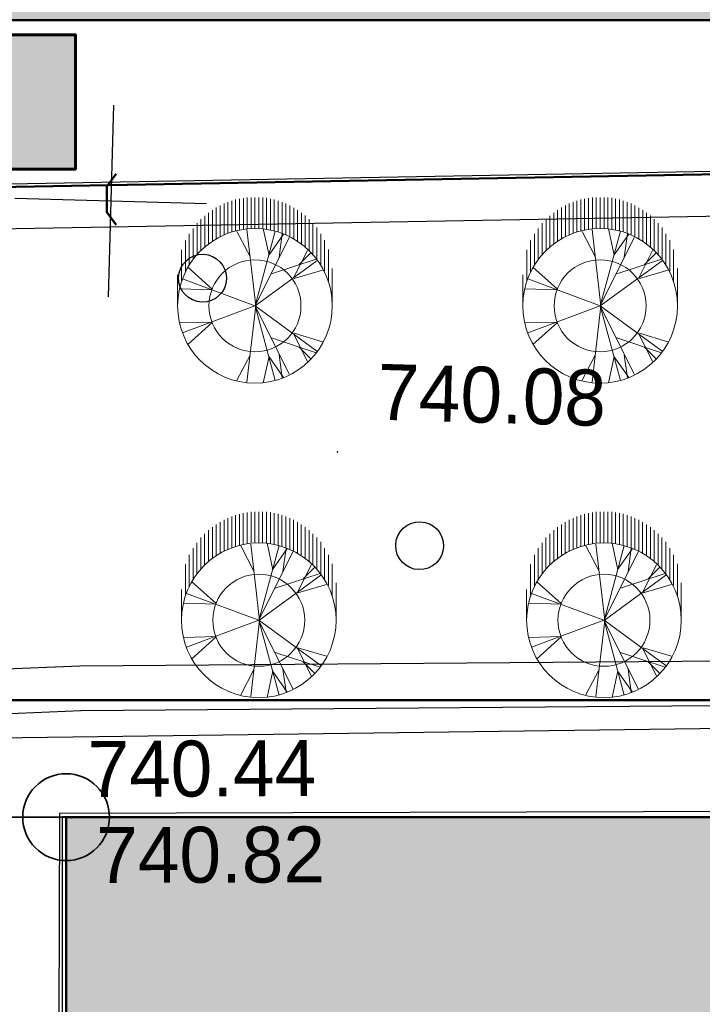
# Model space of a CAD drawing. Header units: millimetres. Extents: x -257011 to 237647566, y 2784933 to 6706507.
# Tile 29 of 256: x 10294839 to 10305524, y 2937160 to 2952563. Entities that reach past the tile are written whole.
import ezdxf
from ezdxf import colors
from ezdxf.entities.mleader import LeaderData, LeaderLine
from ezdxf.math import Vec2, Vec3

# ---------------------------------------------------------------- set-up
doc = ezdxf.new("R2010")
doc.units = ezdxf.units.MM
doc.header["$LTSCALE"] = 1000
doc.header["$PDMODE"] = 32
doc.header["$PDSIZE"] = 0.3
doc.linetypes.add('Д_ТРОТ_ТРУБА', pattern=[3, 1.5, -1.5])
doc.linetypes.add('Контура низ откосов  Штриховая 0.1-0.5 - - - - - - -', pattern=[0.6, 0.1, -0.5])
for name, color, linetype in [('(001) Сетка', 92, 'Continuous'), ('(004) Точки рельефа', 7, 'Continuous'), ('(007) Здания', 7, 'Continuous'), ('(013) Газ', 40, 'ИК_Газопровод -------г--------'), ('(025) Дорога', 7, 'Continuous'), ('(035) Откосы', 7, 'Continuous'), ('(038) Деревья', 7, 'Continuous'), ('(040) Ограда', 7, 'Continuous'), ('TREE', 74, 'Continuous')]:
    doc.layers.add(name, color=color, linetype=linetype)
doc.layers.add('.', color=7, linetype='Continuous', lineweight=15)
doc.styles.add('ATTR', font='romans.shx', dxfattribs={"width": 0.8, "height": 0.470416})
doc.styles.add('D-431', font='txt', dxfattribs={"width": 2})
doc.styles.add('S', font='txtwr', dxfattribs={"oblique": 15})
doc.styles.get("Standard").update_dxf_attribs({"font": 'ARIALN.TTF'})
doc.styles.add('X_ISO', font='isocpeui.ttf')
doc.linetypes.add('KANALIS_K', pattern='A,1,["<",Standard,S=1.8,R=0,X=-0.9,Y=-0.9],3,-1,["К",Standard,S=1.8,R=0,X=-0.9,Y=-0.9],-1,10', length=16)
doc.linetypes.add('ИК_Воздушка ------- --------', pattern='A,9,-0.6,["Z",Standard,S=1.2,R=70,X=0.6,Y=-0.65],-1', length=10.6)
doc.linetypes.add('ИК_Газопровод -------г--------', pattern='A,9,-0.6,["Г",Standard,S=1.2,R=0,X=0,Y=-0.6],-1.2', length=10.8)
doc.linetypes.add('ОТКОСЫ_НЕУКР', pattern='A,0.5,["|",Standard,S=1.2,R=0,X=0,Y=-1.2],1,["|",Standard,S=0.5,R=0,X=0,Y=-0.5],0.5', length=2)
doc.dimstyles.new('ISO-25_WS', dxfattribs={"dimscale": 141.414141, "dimtxt": 7, "dimasz": 7, "dimexe": 5, "dimexo": 20, "dimgap": 2, "dimtad": 1, "dimdec": 0, "dimdsep": 46, "dimtxsty": 'Standard', "dimblk": 'OBLIQUE', "dimcen": 2.5, "dimdle": 5, "dimclrd": 5, "dimclre": 5, "dimclrt": 5, "dimadec": 0, "dimazin": 0, "dimtfac": 1, "dimtdec": 0, "dimtmove": 0, "dimatfit": 3, "dimldrblk": 'OBLIQUE', "dimfxl": 0, "dimtolj": 1, "dimtzin": 0, "dimlwd": 30, "dimlwe": 30, "dimarcsym": 0})

# ---------------------------------------------------------------- blocks, each defined once
blk = doc.blocks.new('d')
at = {"layer": '(038) Деревья', "color": 30}
blk.add_ellipse((0, 0), major_axis=(0.265, 0.265), ratio=1, start_param=5.497787, end_param=11.780972, dxfattribs=at)
blk = doc.blocks.new('I00250')
at = {"color": 7}
blk.add_solid([(0, 0), (-0.48, 0.83), (0.48, 0.83)], dxfattribs=at)
at = {"color": 4, "linetype": 'Continuous', "style": 'S', "oblique": 15}
blk.add_attdef('Z', (1.245141, 0.11087), '', height=2, dxfattribs=at)
blk = doc.blocks.new('Setka')
at = {"layer": '(001) Сетка'}
for p, q in [((0, 1.5), (0, -1.5)), ((-1.5, 0), (1.5, 0))]:
    blk.add_line(p, q, dxfattribs=at)
blk = doc.blocks.new('kjvklglhl')
at = {"layer": '(004) Точки рельефа'}
for p in [(343.474, 520.986), (339.442, 515.154), (339.476, 515.145)]:
    blk.add_point(p, dxfattribs=at)
at = {"layer": '(007) Здания'}
blk.add_lwpolyline([(374.581, 503.36), (339.692, 502.379), (339.333, 515.161), (374.221, 516.142)], dxfattribs=at)
at = {"layer": '(013) Газ', "linetype": 'ИК_Воздушка ------- --------', "ltscale": 0.5, "flags": 128}
blk.add_lwpolyline([(292.909, 529.889), (292.062, 534.008), (300.797, 535.523), (378.045, 536.01), (380.152, 536.01), (380.512, 520.117), (378.614, 520.082), (373.886, 519.972), (374, 516.282), (339.283, 515.209), (339.606, 502.365), (340.619, 488.79), (341.059, 475.484), (341.059, 475.484), (344.329, 475.58), (345.717, 447.337), (345.717, 447.337)], dxfattribs=at)
at = {"layer": '(025) Дорога', "linetype": 'Д_ТРОТ_ТРУБА', "flags": 128}
blk.add_lwpolyline([(379.066, 525.545), (379.066, 521.091), (372.609, 521.091), (372.613, 518.239), (373.418, 517.642), (366.333, 517.518), (333.604, 516.168)], dxfattribs=at)
at = {"layer": '(035) Откосы', "linetype": 'ОТКОСЫ_НЕУКР', "ltscale": 0.5}
blk.add_lwpolyline([(333.787, 519.563), (333.534, 524.149), (333.576, 524.429), (333.871, 524.832), (362.842, 526.167), (362.988, 526.174), (363.23, 526.062), (363.288, 525.847), (363.822, 518.047), (363.7, 517.812), (363.34, 517.678), (339.576, 516.822), (334.182, 516.44), (334.01, 516.495), (333.954, 516.578), (333.936, 516.762), (333.787, 519.563)], dxfattribs=at)
at = {"layer": '(035) Откосы', "linetype": 'Контура низ откосов  Штриховая 0.1-0.5 - - - - - - -', "ltscale": 0.5}
blk.add_lwpolyline([(334.486, 519.601), (334.237, 524.116), (334.242, 524.148), (362.613, 525.455), (363.098, 518.37), (339.538, 517.521), (334.615, 517.173)], close=True, dxfattribs=at)
at = {"layer": '(001) Сетка'}
blk.add_blockref('Setka', (339.817, 524.81), dxfattribs=at)
at = {"layer": '(007) Здания', "color": 0, "xscale": 0.4999999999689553, "yscale": 0.4999999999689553, "zscale": 0.4999999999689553, "rotation": 180.7371977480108}
blk.add_blockref('I00250', (339.668, 515.171), dxfattribs=at)
at = {"layer": '(038) Деревья', "color": 30, "linetype": 'Continuous'}
for p in [(341.288, 523.642), (344.802, 519.554)]:
    blk.add_blockref('d', p, dxfattribs=at)
at = {"layer": '(004) Точки рельефа', "style": 'D-431'}
blk.add_text('740.08', height=0.875, dxfattribs=at).set_placement((344.074, 521.506))
for s, rotation, p in [('740.44', 1.9114, (339.719, 515.477)), ('740.82', 1.7544, (339.893, 514.138))]:
    blk.add_text(s, height=0.875, rotation=rotation, dxfattribs=at).set_placement(p)
blk = doc.blocks.new('dhdyfh')
at = {"layer": 'TREE', "color": 92, "lineweight": 20}
for p, q in [((10254398, 5666235), (10254398, 5666724)), ((10254459, 5666724), (10254459, 5666238)), ((10254519, 5666243), (10254519, 5666724)), ((10254580, 5666724), (10254580, 5666240)), ((10254640, 5666233), (10254640, 5666724)), ((10254701, 5666717), (10254701, 5666227)), ((10253914, 5666083), (10253914, 5666567)), ((10253975, 5666109), (10253975, 5666601)), ((10254035, 5666629), (10254035, 5666140)), ((10254096, 5666652), (10254096, 5666163)), ((10254156, 5666184), (10254156, 5666675)), ((10254217, 5666691), (10254217, 5666204)), ((10254277, 5666217), (10254277, 5666705)), ((10254338, 5666714), (10254338, 5666227)), ((10254761, 5666215), (10254761, 5666706)), ((10254822, 5666693), (10254822, 5666199)), ((10254882, 5666186), (10254882, 5666674)), ((10254943, 5666652), (10254943, 5666166)), ((10255003, 5666140), (10255003, 5666629)), ((10255064, 5666601), (10255064, 5666114)), ((10255125, 5666081), (10255125, 5666565)), ((10253733, 5665949), (10253733, 5666439)), ((10253793, 5665998), (10253793, 5666487)), ((10253854, 5666529), (10253854, 5666039)), ((10255185, 5666529), (10255185, 5666042)), ((10255246, 5665998), (10255246, 5666487)), ((10255306, 5666441), (10255306, 5665949)), ((10253612, 5665831), (10253612, 5666323)), ((10253672, 5665895), (10253672, 5666384)), ((10255367, 5665893), (10255367, 5666384)), ((10255427, 5666323), (10255427, 5665828)), ((10255488, 5665756), (10255488, 5666256)), ((10253491, 5665666), (10253491, 5666158)), ((10253551, 5665761), (10253551, 5666240)), ((10254443, 5665800), (10254236, 5666193)), ((10254532, 5665031), (10254393, 5666223)), ((10254522, 5665028), (10254837, 5666198)), ((10254522, 5665031), (10255054, 5666100)), ((10254739, 5665821), (10254650, 5666236)), ((10254739, 5665828), (10254966, 5666152)), ((10254897, 5665793), (10254946, 5666154)), ((10255548, 5666158), (10255548, 5665664)), ((10253430, 5665555), (10253430, 5666052)), ((10255609, 5665574), (10255609, 5666055)), ((10253370, 5665419), (10253370, 5665908)), ((10255123, 5665467), (10255340, 5665898)), ((10255212, 5665677), (10255390, 5665854)), ((10255669, 5665911), (10255669, 5665409)), ((10254522, 5665028), (10255488, 5665736)), ((10254778, 5665531), (10255478, 5665762)), ((10253309, 5665030), (10253309, 5665514)), ((10253851, 5665290), (10253466, 5665636)), ((10255133, 5665459), (10255577, 5665590)), ((10255730, 5665030), (10255730, 5665615)), ((10254519, 5665030), (10253387, 5665451)), ((10253851, 5665282), (10253348, 5665297))]:
    blk.add_line(p, q, dxfattribs=at)
at = {"layer": 'TREE', "color": 30, "lineweight": 20, "true_color": 0xf8991e}
for p, q in [((10254519, 5665030), (10253387, 5664608)), ((10254532, 5665028), (10254393, 5663836)), ((10254522, 5665031), (10254837, 5663861)), ((10254522, 5665031), (10255488, 5664323)), ((10254522, 5665028), (10255054, 5663959)), ((10253851, 5664777), (10253348, 5664762)), ((10253851, 5664769), (10253466, 5664423)), ((10255123, 5664592), (10255340, 5664161)), ((10255133, 5664600), (10255577, 5664469)), ((10254778, 5664528), (10255478, 5664297)), ((10254443, 5664259), (10254236, 5663866)), ((10254897, 5664266), (10254946, 5663905)), ((10255212, 5664382), (10255390, 5664205)), ((10254739, 5664238), (10254650, 5663823)), ((10254739, 5664231), (10254966, 5663908))]:
    blk.add_line(p, q, dxfattribs=at)
blk.add_circle((10254519, 5665030), 1210, dxfattribs=at)
at = {"layer": 'TREE', "color": 92, "lineweight": 20}
blk.add_circle((10254519, 5665030), 720, dxfattribs=at)
at = {"layer": 'TREE', "color": 30, "lineweight": 20, "true_color": 0xf8991e, "style": 'ATTR', "width": 0.8, "flags": 9}
for p in [(10254522, 5665031), (10254522, 5665028)]:
    blk.add_attdef('ESTCODE', p, '', height=14.1, rotation=90, dxfattribs=at)
blk = doc.blocks.new('_Oblique')
at = {"color": 0, "linetype": 'ByBlock', "lineweight": -2}
blk.add_line((-0.5, -0.5), (0.5, 0.5), dxfattribs=at)
blk = doc.blocks.new('*D2008')
at = {"color": 5, "transparency": 16777216}
for p, q in [((10285653, 2937259), (10285653, 2929366)), ((10295566, 2937259), (10295566, 2929366)), ((10296273, 2930074), (10284945, 2930074))]:
    blk.add_line(p, q, dxfattribs=at)
at = {"layer": 'Defpoints', "color": 0, "lineweight": 50, "transparency": 16777216}
for p in [(10285653, 2940088), (10295566, 2940088), (10285653, 2930074)]:
    blk.add_point(p, dxfattribs=at)
at = {"color": 5, "transparency": 16777216, "xscale": 989.89898989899, "yscale": 989.89898989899, "zscale": 989.89898989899, "rotation": 180}
blk.add_blockref('_Oblique', (10285653, 2930074), dxfattribs=at)
at = {"color": 5, "transparency": 16777216, "xscale": 989.89898989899, "yscale": 989.89898989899, "zscale": 989.89898989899}
blk.add_blockref('_Oblique', (10295566, 2930074), dxfattribs=at)
at = {"color": 5, "lineweight": 0, "transparency": 16777216, "insert": (10290609, 2930862), "char_height": 989.9, "attachment_point": 5, "bg_fill": 1, "box_fill_scale": 1.1, "bg_fill_color": 255, "bg_fill_transparency": 0}
blk.add_mtext('\\A1;9.9', dxfattribs=at)

msp = doc.modelspace()

# ---------------------------------------------------------------- hatches: boundary and pattern name
at = {"layer": '(040) Ограда', "linetype": 'KANALIS_K', "ltscale": 1000}
h = msp.add_hatch(color=256, dxfattribs=at)
h.set_gradient(color1=(255, 0, 0), color2=(255, 0, 0), tint=0.41, name='INVSPHERICAL')
h.paths.add_polyline_path([(10291710.723, 2952326.33), (10291710.723, 2950226.33), (10295710.723, 2950226.33), (10295710.723, 2952326.33)])
at = {"layer": '.', "lineweight": 50, "ltscale": 1000, "transparency": 33554687}
h = msp.add_hatch(color=256, dxfattribs=at)
h.dxf.hatch_style = 1
h.set_gradient(color1=(132, 132, 132), color2=(132, 132, 132), tint=1)
edge = h.paths.add_edge_path()
edge.add_line((10293223.125, 2887097.343), (10329186.014, 2887873.601))
edge.add_line((10329186.014, 2887873.601), (10329186.014, 2889786.184))
edge.add_line((10329186.014, 2889786.184), (10345328.474, 2889786.184))
edge.add_line((10345328.474, 2889786.184), (10345328.474, 2889069.602))
edge.add_line((10345328.474, 2889069.602), (10347954.841, 2889069.602))
edge.add_line((10347954.841, 2889069.602), (10347954.841, 2926419.848))
edge.add_line((10347954.841, 2926419.848), (10347139.448, 2926435.118))
edge.add_line((10347139.448, 2926435.118), (10347165.137, 2940197.067))
edge.add_line((10347165.137, 2940197.067), (10348005.201, 2940197.067))
edge.add_line((10348005.201, 2940197.067), (10348005.201, 2952555.638))
edge.add_line((10348005.201, 2952555.638), (10292340.841, 2952555.638))
edge.add_arc((10292404.198, 2951154.347), 1402.722, 92.5888027, 177.7762916)
edge.add_line((10291002.532, 2951208.775), (10291002.532, 2956666.893))
edge.add_line((10291002.532, 2956666.893), (10354910.944, 2956012.625))
edge.add_line((10354910.944, 2956012.625), (10354910.944, 2943463.996))
edge.add_line((10354910.944, 2943463.996), (10357685.763, 2943463.996))
edge.add_line((10357685.763, 2943463.996), (10357664.748, 2923255.6))
edge.add_line((10357664.748, 2923255.6), (10354780.689, 2923252.584))
edge.add_line((10354780.689, 2923252.584), (10354815.475, 2889991.17))
edge.add_line((10354815.475, 2889991.17), (10364775.188, 2890241.427))
edge.add_line((10364775.188, 2890241.427), (10366601.321, 2890153.161))
edge.add_line((10366601.321, 2890153.161), (10366558.958, 2889276.712))
edge.add_line((10366558.958, 2889276.712), (10366382.939, 2885635.093))
edge.add_line((10366382.939, 2885635.093), (10363039.34, 2885902.047))
edge.add_line((10363039.34, 2885902.047), (10362828.153, 2884131.001))
edge.add_line((10362828.153, 2884131.001), (10292673.993, 2882603.341))
edge.add_line((10292673.993, 2882603.341), (10291253.598, 2881842.195))
edge.add_line((10291253.598, 2881842.195), (10288491.666, 2878445.861))
edge.add_line((10288491.666, 2878445.861), (10286502.532, 2879832.131))
edge.add_line((10286502.532, 2879832.131), (10286502.532, 2928681.172))
edge.add_line((10286502.532, 2928681.172), (10291002.532, 2928681.172))
edge.add_line((10291002.532, 2928681.172), (10291002.532, 2889129.011))
edge.add_arc((10293100.291, 2889192.464), 2098.718, 181.732534, 273.3553239)
at = {"linetype": 'KANALIS_K', "ltscale": 1000}
h = msp.add_hatch(dxfattribs=at)
h.set_pattern_fill('JIS_STN_1E', color=252, scale=550, angle=266, style=0)
h.set_pattern_definition([(311, (0, -2762778.6), (415.09027, 360.832466), []), (311, (-27.05, -2763165.4), (415.09027, 360.832466), [550, -275])])
h.paths.add_polyline_path([(10295566.291, 2940087.651), (10330406.656, 2940087.651), (10330406.656, 2943717.685), (10336964.246, 2943717.685), (10336964.246, 2951187.718), (10343588.191, 2951187.718), (10343595.48, 2936579.655), (10347134.396, 2936579.655), (10347134.396, 2929977.641), (10343588.191, 2929977.641), (10343588.191, 2890329.034), (10337006.799, 2890329.034), (10337006.799, 2896518.518), (10331341.596, 2896518.518), (10331341.596, 2900620.813), (10296502.532, 2900620.813), (10296502.532, 2913591.626), (10336961.338, 2913591.626), (10336961.338, 2927289.436), (10295566.291, 2927289.436)])

# ---------------------------------------------------------------- linework, layer by layer
at = {"lineweight": 50, "ltscale": 1000}
msp.add_lwpolyline([(10291002.532, 2949880.138), (10291002.532, 2951208.775, -0.412839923), (10292450.403, 2952555.638), (10335668.104, 2952555.638), (10344952.028, 2952555.638)], format="xyb", dxfattribs=at)
at = {"lineweight": 30, "ltscale": 1000}
msp.add_lwpolyline([(10329186.014, 2887873.601), (10329186.014, 2889786.184), (10345328.474, 2889786.184), (10345328.474, 2889069.602), (10347954.841, 2889069.602), (10347954.841, 2926419.848), (10347139.448, 2926435.118), (10347165.137, 2940197.067), (10348005.201, 2940197.067), (10348005.201, 2952555.638), (10293817.543, 2952555.638), (10292403.067, 2952556.438)], dxfattribs=at)
at = {"color": 0, "lineweight": 60}
msp.add_lwpolyline([(10291710.723, 2950226.33), (10291710.723, 2952326.33), (10295710.723, 2952326.33), (10295710.723, 2950226.33)], close=True, dxfattribs=at)
at = {"lineweight": 50, "ltscale": 1000}
msp.add_lwpolyline([(10295566.291, 2940087.651), (10330406.656, 2940087.651), (10330406.656, 2943717.685), (10336964.246, 2943717.685), (10336964.246, 2951187.718), (10343588.191, 2951187.718), (10343588.191, 2890329.034), (10337006.799, 2890329.034), (10337006.799, 2896518.518), (10331341.596, 2896518.518), (10331341.596, 2900620.813), (10296502.532, 2900620.813), (10296502.532, 2913591.626), (10336961.338, 2913591.626), (10336961.338, 2927289.436), (10295566.291, 2927289.436), (10295566.291, 2940087.651)], dxfattribs=at)
msp.add_lwpolyline([(10291002.532, 2949880.138), (10320021.445, 2950400.025), (10320021.445, 2941917.128), (10291002.532, 2941917.128)], close=True, dxfattribs=at)
at = {"color": 24, "lineweight": 50}
msp.add_lwpolyline([(10296351.254, 2949351.957), (10296201.254, 2949551.957), (10296201.254, 2949951.957), (10296351.254, 2950151.957)], dxfattribs=at)
at = {"color": 222, "lineweight": 35}
msp.add_lwpolyline([(10285652.532, 2938831.172), (10285652.532, 2940087.651), (10295566.291, 2940087.651)], dxfattribs=at)
msp.add_circle((10295566.291, 2940087.651), 679.103, dxfattribs=at)

# ---------------------------------------------------------------- block references
at = {"lineweight": 5, "xscale": 999.9999999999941, "yscale": 999.9999999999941, "zscale": 999.9999999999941, "rotation": 358.3893224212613}
msp.add_blockref('kjvklglhl', (9941829.75, 2434677.112), dxfattribs=at)
at = {"lineweight": 50}
for p in [(44002.637, -2716943.262), (49405.099, -2716943.262), (44062.349, -2721862.364), (49464.81, -2721862.364)]:
    msp.add_blockref('dhdyfh', p, dxfattribs=at)

# ---------------------------------------------------------------- dimensions: what is measured, and where the dimension line sits
at = {"lineweight": 0}
dim = msp.add_linear_dim(base=(10285652.532, 2930073.525), p1=(10295566.291, 2940087.651), p2=(10285652.532, 2940087.651), text='9.9', dimstyle='ISO-25_WS', override={"dimtmove": 1, "dimtfill": 2, "dimtfillclr": 255, "dimlwd": 65535, "dimlwe": 65535}, dxfattribs=at)
dim.commit()
dim.dimension.update_dxf_attribs({"geometry": '*D2008', "text_midpoint": (10290609.412, 2930861.769)})

# ---------------------------------------------------------------- next in the draw order: leaders
at = {"ltscale": 250}
ml = msp.add_multileader_mtext('Standard', dxfattribs=at)
ml.set_content('АВВГ-(4x35) мм2 L=96 на Теплоносос\\Pв ПВХ тр.в траншее в земле. от {\\C0;ТП}', color=256, style='X_ISO')
ml.set_leader_properties()
ml.build(insert=Vec2(0, 0))
ml.multileader.update_dxf_attribs({"text_left_attachment_type": 6, "text_right_attachment_type": 6, "dogleg_length": 0.002, "arrow_head_size": 470.717, "scale": 500})
ctx = ml.context
ctx.base_point, ctx.scale, ctx.char_height, ctx.arrow_head_size, ctx.landing_gap_size, ctx.plane_origin, ctx.plane_x_axis, ctx.plane_y_axis = Vec3(10608578.136, 2963984.565), 500, 784.52892, 470.717, 0, Vec3(10593163.695, 2941475.424), Vec3(0.999942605, 0.010713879), Vec3(-0.010713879, 0.999942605)
ctx.left_attachment, ctx.right_attachment, ctx.text_align_type = 6, 6, 1
notes = []
notes.append((ctx, [(1, (1, 1, 0), (10608577.509, 2963984.558), (0.999942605, 0.010713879), 0.628, [(1, [(10603694.136, 2953153.697)], 0, [])])]))
ctx.mtext.insert, ctx.mtext.text_direction, ctx.mtext.rotation, ctx.mtext.width, ctx.mtext.alignment, ctx.mtext.flow_direction = Vec3(10618177.731, 2965107.365), Vec3(0.999942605, 0.010713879), 0.010714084, 19312.2629, 2, 5
ctx.mtext.has_bg_fill, ctx.mtext.bg_color, ctx.mtext.bg_scale_factor, ctx.mtext.bg_transparency, ctx.mtext.use_window_bg_color = 1, -1023410172, 1.1, 0, 0
for ctx, leaders in notes:
    for number, flags, end, landing, length, lines in leaders:
        leader = LeaderData()
        leader.index, (leader.has_last_leader_line, leader.has_dogleg_vector, leader.attachment_direction) = number, flags
        leader.last_leader_point, leader.dogleg_vector, leader.dogleg_length = Vec3(end), Vec3(landing), length
        for number, points, colour, breaks in lines:
            line = LeaderLine()
            line.index, line.vertices, line.color, line.breaks = number, Vec3.list(points), colors.encode_raw_color(colour), breaks
            leader.lines.append(line)
        ctx.leaders.append(leader)

doc.saveas('drawing.dxf')
